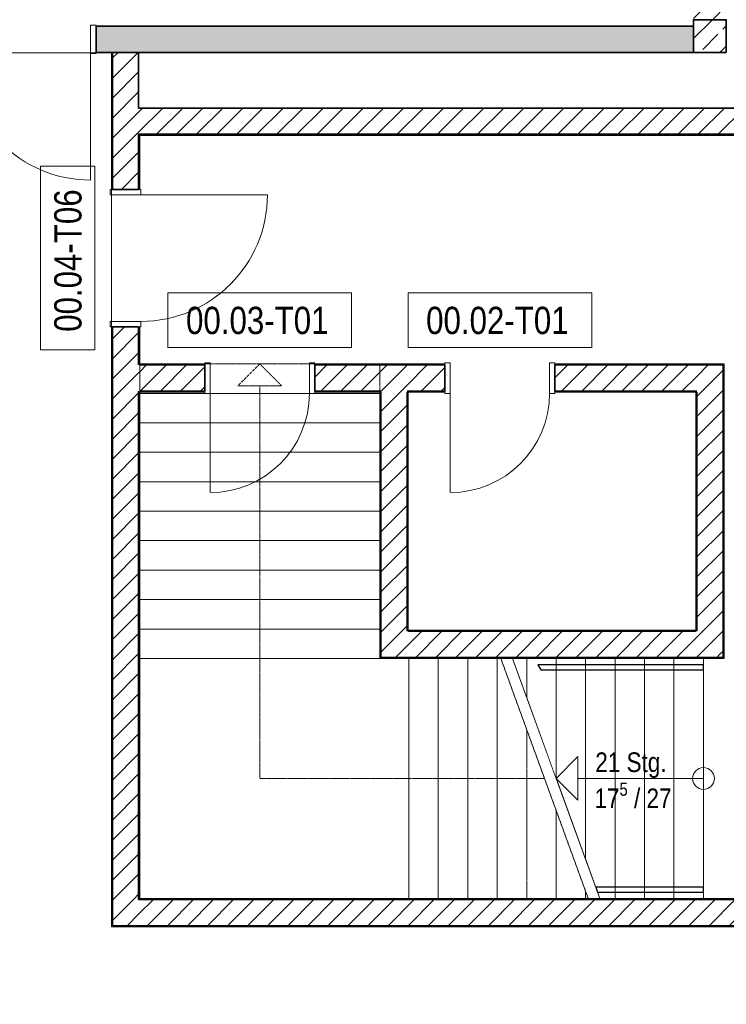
# Model space of a CAD drawing. Header units: metres. Extents: x -58265 to 688021, y -56222 to 35250.
# Tile 7 of 67: x -32275 to -25800, y -8845 to 180. Entities that reach past the tile are written whole.
import ezdxf

# ---------------------------------------------------------------- set-up
doc = ezdxf.new("R2010")
doc.units = ezdxf.units.M
doc.header["$LTSCALE"] = 0.05
doc.linetypes.add('Strichlinie_ eng', pattern=[46, 30, -16])
doc.linetypes.add('Wipeout_Contour', pattern=[20000, 0, -20000])
for name, color, linetype in [('0._Pikto für Layout_5_A_1_Bauteilschraffuren', 7, 'Continuous'), ('0._Pikto für Layout_5_A_1_Decken_UHD_3D', 7, 'Continuous'), ('0._Pikto für Layout_5_A_1_Geländer _ Brüstungen', 7, 'Continuous'), ('0._Pikto für Layout_5_A_1_Schraffuren', 7, 'Continuous'), ('0._Pikto für Layout_5_A_1_Stützen', 7, 'Continuous'), ('0._Pikto für Layout_5_A_1_Treppen', 7, 'Continuous'), ('0._Pikto für Layout_5_A_1_Türen', 7, 'Continuous'), ('0._Pikto für Layout_5_A_1_Türen_Text', 7, 'Continuous'), ('0._Pikto für Layout_5_A_1_Wände_Innen_Massiv', 7, 'Continuous')]:
    doc.layers.add(name, color=color, linetype=linetype)
doc.styles.add('ERSTELLTER_STIL_1', font='ARIALN.TTF')
doc.styles.add('ERSTELLTER_STIL_2', font='txt')
pattern_1 = [(45, (0, 0), (-91.9239, 91.9239), [])]
pattern_2 = [(0, (0, 0), (0, 173.2051), [0, -100]), (0, (50, 86.6), (0, 173.2051), [0, -100])]

msp = doc.modelspace()

# ---------------------------------------------------------------- hatches: boundary and pattern name
at = {"layer": '0._Pikto für Layout_5_A_1_Bauteilschraffuren', "linetype": 'Continuous', "lineweight": 18}
h = msp.add_hatch(dxfattribs=at)
h.set_pattern_fill('MW_Kalksandstein_0005', color=9, style=0, pattern_type=2)
h.set_pattern_definition(pattern_1)
h.paths.add_polyline_path([(-25800, 7175), (-26100, 7175), (-26100, 180), (-25800, 180)])
msp.add_hatch(color=9, dxfattribs=at).paths.add_polyline_path([(-31575, 120), (-31575, -120), (-26100, -120), (-26100, 120)])
h = msp.add_hatch(dxfattribs=at)
h.set_pattern_fill('Beton__Stahlbeton_0005', color=9, style=0, pattern_type=2)
h.set_pattern_definition([(45, (0, 0), (-183.8478, 183.8478), []), (45, (-91.92, 91.92), (-183.8478, 183.8478), [195, -65])])
h.paths.add_polyline_path([(-25800, -120), (-25800, 180), (-26100, 180), (-26100, -120)])
h = msp.add_hatch(dxfattribs=at)
h.set_pattern_fill('Verputz_0005', color=9, style=0, pattern_type=2)
h.set_pattern_definition(pattern_2)
h.paths.add_polyline_path([(-31435, -120), (-31435, -870), (-31425, -870), (-31425, -120)])
h = msp.add_hatch(dxfattribs=at)
h.set_pattern_fill('MW_Kalksandstein_0005', color=9, style=0, pattern_type=2)
h.set_pattern_definition(pattern_1)
h.paths.add_polyline_path([(-31425, -120), (-31425, -870), (-31185, -870), (-31185, -120)])
h = msp.add_hatch(dxfattribs=at)
h.set_pattern_fill('MW_Kalksandstein_0005', color=9, style=0, pattern_type=2)
h.set_pattern_definition(pattern_1)
h.paths.add_polyline_path([(-31185, -870), (-20875, -870), (-20875, -630), (-31185, -630)])
h = msp.add_hatch(dxfattribs=at)
h.set_pattern_fill('Verputz_0005', color=9, style=0, pattern_type=2)
h.set_pattern_definition(pattern_2)
h.paths.add_polyline_path([(-31435, -1375), (-31425, -870)])
h = msp.add_hatch(dxfattribs=at)
h.set_pattern_fill('MW_Kalksandstein_0005', color=9, style=0, pattern_type=2)
h.set_pattern_definition(pattern_1)
h.paths.add_polyline_path([(-31425, -870), (-31425, -1375), (-31185, -1375), (-31185, -870)])
h = msp.add_hatch(dxfattribs=at)
h.set_pattern_fill('Verputz_0005', color=9, style=0, pattern_type=2)
h.set_pattern_definition(pattern_2)
h.paths.add_polyline_path([(-31185, -870), (-31185, -1375), (-31175, -1375), (-31175, -870)])
h = msp.add_hatch(dxfattribs=at)
h.set_pattern_fill('Verputz_0005', color=9, style=0, pattern_type=2)
h.set_pattern_definition(pattern_2)
h.paths.add_polyline_path([(-31185, -880), (-20875, -880), (-20875, -870), (-31185, -870)])
h = msp.add_hatch(dxfattribs=at)
h.set_pattern_fill('Verputz_0005', color=9, style=0, pattern_type=2)
h.set_pattern_definition(pattern_2)
h.paths.add_polyline_path([(-31435, -8125), (-31425, -2635)])
h = msp.add_hatch(dxfattribs=at)
h.set_pattern_fill('MW_Kalksandstein_0005', color=9, style=0, pattern_type=2)
h.set_pattern_definition(pattern_1)
h.paths.add_polyline_path([(-31425, -2985), (-31185, -2985), (-31185, -2635), (-31425, -2635)])
h = msp.add_hatch(dxfattribs=at)
h.set_pattern_fill('Verputz_0005', color=9, style=0, pattern_type=2)
h.set_pattern_definition(pattern_2)
h.paths.add_polyline_path([(-31185, -2975), (-31175, -2975), (-31175, -2635), (-31185, -2635)])
h = msp.add_hatch(dxfattribs=at)
h.set_pattern_fill('Verputz_0005', color=9, style=0, pattern_type=2)
h.set_pattern_definition(pattern_2)
h.paths.add_polyline_path([(-31175, -2985), (-31175, -2975), (-31185, -2975), (-31185, -2985)])
h = msp.add_hatch(dxfattribs=at)
h.set_pattern_fill('Verputz_0005', color=9, style=0, pattern_type=2)
h.set_pattern_definition(pattern_2)
h.paths.add_polyline_path([(-31175, -2985), (-30580, -2985), (-30580, -2975), (-31175, -2975)])
h = msp.add_hatch(dxfattribs=at)
h.set_pattern_fill('Verputz_0005', color=9, style=0, pattern_type=2)
h.set_pattern_definition(pattern_2)
h.paths.add_polyline_path([(-28379.915, -2975), (-29570, -2975), (-29570, -2985), (-28379.915, -2985)])
h = msp.add_hatch(dxfattribs=at)
h.set_pattern_fill('Verputz_0005', color=9, style=0, pattern_type=2)
h.set_pattern_definition(pattern_2)
h.paths.add_polyline_path([(-27369.915, -2985), (-25830, -2985), (-27369.915, -2975)])
h = msp.add_hatch(dxfattribs=at)
h.set_pattern_fill('MW_Kalksandstein_0005', color=9, style=0, pattern_type=2)
h.set_pattern_definition(pattern_1)
h.paths.add_polyline_path([(-31185, -3225), (-31185, -2985), (-31425, -2985), (-31425, -3225)])
h = msp.add_hatch(dxfattribs=at)
h.set_pattern_fill('MW_Kalksandstein_0005', color=9, style=0, pattern_type=2)
h.set_pattern_definition(pattern_1)
h.paths.add_polyline_path([(-31175, -3225), (-31175, -2985), (-31185, -2985), (-31185, -3225)])
h = msp.add_hatch(dxfattribs=at)
h.set_pattern_fill('MW_Kalksandstein_0005', color=9, style=0, pattern_type=2)
h.set_pattern_definition(pattern_1)
h.paths.add_polyline_path([(-31175, -2985), (-31175, -3225), (-30580, -3225), (-30580, -2985)])
h = msp.add_hatch(dxfattribs=at)
h.set_pattern_fill('MW_Kalksandstein_0005', color=9, style=0, pattern_type=2)
h.set_pattern_definition(pattern_1)
h.paths.add_polyline_path([(-28965, -2985), (-29570, -2985), (-29570, -3225), (-28965, -3225)])
h = msp.add_hatch(dxfattribs=at)
h.set_pattern_fill('MW_Kalksandstein_0005', color=9, style=0, pattern_type=2)
h.set_pattern_definition(pattern_1)
h.paths.add_polyline_path([(-28725, -2985), (-28965, -2985), (-28965, -3225), (-28725, -3225)])
h = msp.add_hatch(dxfattribs=at)
h.set_pattern_fill('MW_Kalksandstein_0005', color=9, style=0, pattern_type=2)
h.set_pattern_definition(pattern_1)
h.paths.add_polyline_path([(-28725, -2985), (-28725, -3225), (-28379.915, -3225), (-28379.915, -2985)])
h = msp.add_hatch(dxfattribs=at)
h.set_pattern_fill('MW_Kalksandstein_0005', color=9, style=0, pattern_type=2)
h.set_pattern_definition(pattern_1)
h.paths.add_polyline_path([(-26070, -2985), (-27369.915, -2985), (-27369.915, -3225), (-26070, -3225)])
h = msp.add_hatch(dxfattribs=at)
h.set_pattern_fill('MW_Kalksandstein_0005', color=9, style=0, pattern_type=2)
h.set_pattern_definition(pattern_1)
h.paths.add_polyline_path([(-26070, -3225), (-25830, -3225), (-25830, -2985)])
h = msp.add_hatch(dxfattribs=at)
h.set_pattern_fill('MW_Kalksandstein_0005', color=9, style=0, pattern_type=2)
h.set_pattern_definition(pattern_1)
h.paths.add_polyline_path([(-26070, -2985), (-26070, -3225), (-25830, -2985)])
h = msp.add_hatch(dxfattribs=at)
h.set_pattern_fill('Verputz_0005', color=9, style=0, pattern_type=2)
h.set_pattern_definition(pattern_2)
h.paths.add_polyline_path([(-25820, -5665), (-25820, -2985), (-25830, -2985), (-25830, -5665)])
h = msp.add_hatch(dxfattribs=at)
h.set_pattern_fill('MW_Kalksandstein_0005', color=9, style=0, pattern_type=2)
h.set_pattern_definition(pattern_1)
h.paths.add_polyline_path([(-31185, -7885), (-31185, -3225), (-31425, -3225), (-31425, -7885)])
h = msp.add_hatch(dxfattribs=at)
h.set_pattern_fill('Verputz_0005', color=9, style=0, pattern_type=2)
h.set_pattern_definition(pattern_2)
h.paths.add_polyline_path([(-31175, -3235), (-31175, -3225), (-31185, -3225), (-31185, -3235)])
h = msp.add_hatch(dxfattribs=at)
h.set_pattern_fill('Verputz_0005', color=9, style=0, pattern_type=2)
h.set_pattern_definition(pattern_2)
h.paths.add_polyline_path([(-31175, -7875), (-31175, -3235), (-31185, -3235), (-31185, -7875)])
h = msp.add_hatch(dxfattribs=at)
h.set_pattern_fill('Verputz_0005', color=9, style=0, pattern_type=2)
h.set_pattern_definition(pattern_2)
h.paths.add_polyline_path([(-31175, -3225), (-31175, -3235), (-30580, -3235), (-30580, -3225)])
h = msp.add_hatch(dxfattribs=at)
h.set_pattern_fill('Verputz_0005', color=9, style=0, pattern_type=2)
h.set_pattern_definition(pattern_2)
h.paths.add_polyline_path([(-28975, -3225), (-29570, -3225), (-29570, -3235), (-28975, -3235)])
h = msp.add_hatch(dxfattribs=at)
h.set_pattern_fill('Verputz_0005', color=9, style=0, pattern_type=2)
h.set_pattern_definition(pattern_2)
h.paths.add_polyline_path([(-28965, -3225), (-28975, -3225), (-28975, -3235), (-28965, -3235)])
h = msp.add_hatch(dxfattribs=at)
h.set_pattern_fill('Verputz_0005', color=9, style=0, pattern_type=2)
h.set_pattern_definition(pattern_2)
h.paths.add_polyline_path([(-28975, -3235), (-28975, -5665), (-28965, -5665), (-28965, -3235)])
h = msp.add_hatch(dxfattribs=at)
h.set_pattern_fill('MW_Kalksandstein_0005', color=9, style=0, pattern_type=2)
h.set_pattern_definition(pattern_1)
h.paths.add_polyline_path([(-28725, -3225), (-28965, -3225), (-28965, -3235), (-28725, -3235)])
h = msp.add_hatch(dxfattribs=at)
h.set_pattern_fill('MW_Kalksandstein_0005', color=9, style=0, pattern_type=2)
h.set_pattern_definition(pattern_1)
h.paths.add_polyline_path([(-28965, -3235), (-28965, -5425), (-28725, -5425), (-28725, -3235)])
h = msp.add_hatch(dxfattribs=at)
h.set_pattern_fill('Verputz_0005', color=9, style=0, pattern_type=2)
h.set_pattern_definition(pattern_2)
h.paths.add_polyline_path([(-28715, -3225), (-28725, -3225), (-28725, -3235), (-28715, -3235)])
h = msp.add_hatch(dxfattribs=at)
h.set_pattern_fill('Verputz_0005', color=9, style=0, pattern_type=2)
h.set_pattern_definition(pattern_2)
h.paths.add_polyline_path([(-28715, -5415), (-28715, -3235), (-28725, -3235), (-28725, -5415)])
h = msp.add_hatch(dxfattribs=at)
h.set_pattern_fill('Verputz_0005', color=9, style=0, pattern_type=2)
h.set_pattern_definition(pattern_2)
h.paths.add_polyline_path([(-28715, -3225), (-28379.915, -3235)])
h = msp.add_hatch(dxfattribs=at)
h.set_pattern_fill('Verputz_0005', color=9, style=0, pattern_type=2)
h.set_pattern_definition(pattern_2)
h.paths.add_polyline_path([(-26080, -3225), (-27369.915, -3225), (-26080, -3235)])
h = msp.add_hatch(dxfattribs=at)
h.set_pattern_fill('Verputz_0005', color=9, style=0, pattern_type=2)
h.set_pattern_definition(pattern_2)
h.paths.add_polyline_path([(-26070, -5415), (-26070, -3235), (-26080, -3235), (-26080, -5415)])
h = msp.add_hatch(dxfattribs=at)
h.set_pattern_fill('MW_Kalksandstein_0005', color=9, style=0, pattern_type=2)
h.set_pattern_definition(pattern_1)
h.paths.add_polyline_path([(-25830, -3225), (-26070, -3225), (-26070, -5425), (-25830, -5425)])
h = msp.add_hatch(dxfattribs=at)
h.set_pattern_fill('Verputz_0005', color=9, style=0, pattern_type=2)
h.set_pattern_definition(pattern_2)
h.paths.add_polyline_path([(-28715, -5425), (-26080, -5425), (-26080, -5415), (-28715, -5415)])
h = msp.add_hatch(dxfattribs=at)
h.set_pattern_fill('MW_Kalksandstein_0005', color=9, style=0, pattern_type=2)
h.set_pattern_definition(pattern_1)
h.paths.add_polyline_path([(-28725, -5425), (-28965, -5665), (-28725, -5665)])
h = msp.add_hatch(dxfattribs=at)
h.set_pattern_fill('MW_Kalksandstein_0005', color=9, style=0, pattern_type=2)
h.set_pattern_definition(pattern_1)
h.paths.add_polyline_path([(-28725, -5425), (-28965, -5425), (-28965, -5665)])
h = msp.add_hatch(dxfattribs=at)
h.set_pattern_fill('MW_Kalksandstein_0005', color=9, style=0, pattern_type=2)
h.set_pattern_definition(pattern_1)
h.paths.add_polyline_path([(-31425, -7885), (-31425, -8125), (-31185, -7885)])
h = msp.add_hatch(dxfattribs=at)
h.set_pattern_fill('MW_Kalksandstein_0005', color=9, style=0, pattern_type=2)
h.set_pattern_definition(pattern_1)
h.paths.add_polyline_path([(-31185, -7885), (-31425, -8125), (-31185, -8125)])
h = msp.add_hatch(dxfattribs=at)
h.set_pattern_fill('Verputz_0005', color=9, style=0, pattern_type=2)
h.set_pattern_definition(pattern_2)
h.paths.add_polyline_path([(-31425, -8135), (-23425, -8135), (-23425, -8125), (-31425, -8125)])

# ---------------------------------------------------------------- linework, layer by layer
at = {"layer": '0._Pikto für Layout_5_A_1_Decken_UHD_3D', "color": 9, "linetype": 'Continuous', "lineweight": 18, "flags": 128}
msp.add_lwpolyline([(-35415, -880), (-35415, -10115), (-25925, -10115), (-25925, -11469), (-23425, -11469), (-23425, -8135), (-31435, -8135), (-31435, -125), (-32985, -125), (-32985, -880)], close=True, dxfattribs=at)
at = {"layer": '0._Pikto für Layout_5_A_1_Stützen', "color": 9, "linetype": 'Continuous', "lineweight": 35, "flags": 128}
msp.add_lwpolyline([(-25800, -120), (-25800, 180), (-26100, 180), (-26100, -120)], close=True, dxfattribs=at)
at = {"layer": '0._Pikto für Layout_5_A_1_Treppen', "color": 9, "linetype": 'Strichlinie_ eng', "lineweight": 13}
for p, q in [((-28975.001, -2975), (-31175.001, -2975)), ((-31175.001, -2975), (-31175.001, -3244.999)), ((-30075, -3244.999), (-30075, -2975)), ((-28975.001, -3244.999), (-28975.001, -2975)), ((-28975.001, -3244.999), (-31175.001, -3244.999)), ((-31175.001, -3244.999), (-31175.001, -3515.001)), ((-31175.001, -3244.999), (-28975.001, -3244.999)), ((-30075, -5675.001), (-30075, -3244.999)), ((-28975.001, -3515.001), (-28975.001, -3244.999)), ((-28975.001, -3515.001), (-31175.001, -3515.001)), ((-31175.001, -3515.001), (-31175.001, -3785)), ((-31175.001, -3515.001), (-28975.001, -3515.001)), ((-28975.001, -3785), (-28975.001, -3515.001)), ((-28975.001, -3785), (-31175.001, -3785)), ((-31175.001, -3785), (-31175.001, -4054.999)), ((-31175.001, -3785), (-28975.001, -3785)), ((-28975.001, -4054.999), (-28975.001, -3785)), ((-28975.001, -4054.999), (-31175.001, -4054.999)), ((-31175.001, -4054.999), (-31175.001, -4325.001)), ((-31175.001, -4054.999), (-28975.001, -4054.999)), ((-28975.001, -4325.001), (-28975.001, -4054.999)), ((-28975.001, -4325.001), (-31175.001, -4325.001)), ((-31175.001, -4325.001), (-31175.001, -4595)), ((-31175.001, -4325.001), (-28975.001, -4325.001)), ((-28975.001, -4595), (-28975.001, -4325.001)), ((-28975.001, -4595), (-31175.001, -4595)), ((-31175.001, -4595), (-31175.001, -4864.999)), ((-31175.001, -4595), (-28975.001, -4595)), ((-28975.001, -4864.999), (-28975.001, -4595)), ((-28975.001, -4864.999), (-31175.001, -4864.999)), ((-31175.001, -4864.999), (-31175.001, -5135)), ((-31175.001, -4864.999), (-28975.001, -4864.999)), ((-28975.001, -5135), (-28975.001, -4864.999)), ((-28975.001, -5135), (-31175.001, -5135)), ((-31175.001, -5135), (-31175.001, -5404.999)), ((-31175.001, -5135), (-28975.001, -5135)), ((-28975.001, -5404.999), (-28975.001, -5135)), ((-28975.001, -5404.999), (-31175.001, -5404.999)), ((-31175.001, -5404.999), (-31175.001, -5675.001)), ((-31175.001, -5404.999), (-28975.001, -5404.999)), ((-28975.001, -5675.001), (-28975.001, -5404.999)), ((-28975.001, -5675.001), (-31175.001, -5675.001)), ((-31175.001, -5675.001), (-31175.001, -7874.999)), ((-31175.001, -5675.001), (-28975.001, -5675.001)), ((-30075, -6775), (-30075, -5675.001)), ((-28709.31, -5675.001), (-28975.001, -5675.001)), ((-28709.31, -5675.001), (-28709.31, -7874.999)), ((-28439.311, -5675.001), (-28709.31, -5675.001)), ((-28709.31, -7874.999), (-28709.31, -5675.001)), ((-28169.309, -5675.001), (-28439.311, -5675.001)), ((-28439.311, -5675.001), (-28439.311, -7874.999)), ((-28439.311, -7874.999), (-28439.311, -5675.001)), ((-27899.31, -5675.001), (-28169.309, -5675.001)), ((-28169.309, -5675.001), (-28169.309, -7874.999)), ((-28169.309, -7874.999), (-28169.309, -5675.001)), ((-27866.094, -5675.001), (-27899.31, -5675.001)), ((-27899.31, -5675.001), (-27899.31, -7874.999)), ((-27899.31, -7874.999), (-27899.31, -5675.001)), ((-28709.31, -6775), (-30075, -6775)), ((-31175.001, -7874.999), (-28709.31, -7874.999)), ((-28709.31, -7874.999), (-28439.311, -7874.999)), ((-28439.311, -7874.999), (-28169.309, -7874.999)), ((-28169.309, -7874.999), (-27899.31, -7874.999)), ((-27899.31, -7874.999), (-27629.308, -7874.999)), ((-27629.308, -7874.999), (-27359.309, -7874.999))]:
    msp.add_line(p, q, dxfattribs=at)
at = {"layer": '0._Pikto für Layout_5_A_1_Türen', "color": 9, "linetype": 'Continuous', "lineweight": 18}
for p, q in [((-31575, 130.001), (-31624.999, 130.001)), ((-31624.999, 130.001), (-31624.999, -130.001)), ((-31575, -130.001), (-31575, 130.001)), ((-31624.999, -130.001), (-31624.999, -1289.999)), ((-31624.999, -130.001), (-31575, -130.001)), ((-31445, -1375), (-31445, -1425)), ((-31165.001, -1375), (-31445, -1375)), ((-31445, -1425), (-31165.001, -1425)), ((-31165.001, -1425), (-31165.001, -1375)), ((-31165.001, -1425), (-30005, -1425)), ((-31445, -2635.001), (-31445, -2585.001)), ((-31445, -2585.001), (-31165.001, -2585.001)), ((-31165.001, -2585.001), (-31165.001, -2635.001)), ((-31165.001, -2635.001), (-31445, -2635.001)), ((-30579.999, -2965), (-30529.999, -2965)), ((-30579.999, -3244.999), (-30579.999, -2965)), ((-30529.999, -2965), (-30529.999, -3244.999)), ((-29570, -2965), (-29620, -2965)), ((-29620, -2965), (-29620, -3244.999)), ((-29570, -3244.999), (-29570, -2965)), ((-28379.914, -2965), (-28329.914, -2965)), ((-28379.914, -3244.999), (-28379.914, -2965)), ((-28329.914, -2965), (-28329.914, -3244.999)), ((-27369.915, -2965), (-27419.915, -2965)), ((-27419.915, -2965), (-27419.915, -3244.999)), ((-27369.915, -3244.999), (-27369.915, -2965)), ((-30529.999, -3244.999), (-30579.999, -3244.999)), ((-30529.999, -3244.999), (-30529.999, -4155.001)), ((-29620, -3244.999), (-29570, -3244.999)), ((-28329.914, -3244.999), (-28379.914, -3244.999)), ((-28329.914, -3244.999), (-28329.914, -4155.001)), ((-27419.915, -3244.999), (-27369.915, -3244.999))]:
    msp.add_line(p, q, dxfattribs=at)
at = {"layer": '0._Pikto für Layout_5_A_1_Türen', "color": 9, "linetype": 'Continuous', "lineweight": 35}
for p, q in [((-31575, -120.001), (-31575, 120.001)), ((-31575, -120.001), (-31575, 120.001)), ((-31425, -1375), (-31185.001, -1375)), ((-31425, -1375), (-31185.001, -1375)), ((-31425, -2635.001), (-31185.001, -2635.001)), ((-31425, -2635.001), (-31185.001, -2635.001)), ((-30579.999, -2985), (-30579.999, -3224.999)), ((-30579.999, -2985), (-30579.999, -3224.999)), ((-29570, -2985), (-29570, -3224.999)), ((-29570, -2985), (-29570, -3224.999)), ((-28379.914, -2985), (-28379.914, -3224.999)), ((-28379.914, -2985), (-28379.914, -3224.999)), ((-27369.915, -2985), (-27369.915, -3224.999)), ((-27369.915, -2985), (-27369.915, -3224.999))]:
    msp.add_line(p, q, dxfattribs=at)
at = {"layer": '0._Pikto für Layout_5_A_1_Türen', "color": 9, "linetype": 'Continuous', "lineweight": 13}
for centre, radius, start, end in [((-31625, -130), 1160, 180, 270), ((-31165, -1425), 1160, 270, 0), ((-30530, -3245), 910, 270, 0), ((-28329.915, -3245), 910, 270, 0)]:
    msp.add_arc(centre, radius, start, end, dxfattribs=at)
at = {"layer": '0._Pikto für Layout_5_A_1_Türen_Text', "color": 9, "linetype": 'Continuous', "lineweight": 13, "flags": 128}
for points in [[(-31585, -1163.28), (-32085, -1163.28), (-32085, -2846.72), (-31585, -2846.72)], [(-29233.28, -2825), (-29233.28, -2325), (-30916.72, -2325), (-30916.72, -2825)], [(-27033.195, -2825), (-27033.195, -2325), (-28716.635, -2325), (-28716.635, -2825)]]:
    msp.add_lwpolyline(points, close=True, dxfattribs=at)
at = {"layer": '0._Pikto für Layout_5_A_1_Wände_Innen_Massiv', "color": 9, "linetype": 'Continuous', "lineweight": 35}
for p, q in [((-31575, -120.001), (-31575, 120.001)), ((-31425, -120.001), (-31425, -870.001)), ((-31425, -870.001), (-31425, -1375)), ((-31185.001, -1375), (-31185.001, -870.001)), ((-31185.001, -870.001), (-20875, -870.001)), ((-31425, -1375), (-31185.001, -1375)), ((-31425, -2635.001), (-31425, -2985)), ((-31425, -2635.001), (-31185.001, -2635.001)), ((-31185.001, -2985), (-31185.001, -2635.001)), ((-31425, -2985), (-31425, -3224.999)), ((-30579.999, -2985), (-31175.001, -2985)), ((-30579.999, -2985), (-30579.999, -3224.999)), ((-28965.001, -2985), (-29570, -2985)), ((-29570, -2985), (-29570, -3224.999)), ((-28724.999, -2985), (-28965.001, -2985)), ((-28379.914, -2985), (-28724.999, -2985)), ((-28379.914, -2985), (-28379.914, -3224.999)), ((-26069.999, -2985), (-27369.915, -2985)), ((-27369.915, -2985), (-27369.915, -3224.999)), ((-25830, -2985), (-26069.999, -2985)), ((-25830, -3224.999), (-25830, -2985)), ((-25830, -3224.999), (-25830, -2985)), ((-31425, -3224.999), (-31425, -7884.999)), ((-31185.001, -7874.999), (-31185.001, -3224.999)), ((-31175.001, -3224.999), (-30579.999, -3224.999)), ((-29570, -3224.999), (-28965.001, -3224.999)), ((-28965.001, -3234.999), (-28965.001, -5424.999)), ((-28724.999, -3224.999), (-28379.914, -3224.999)), ((-28724.999, -5424.999), (-28724.999, -3234.999)), ((-27369.915, -3224.999), (-26069.999, -3224.999)), ((-26069.999, -3234.999), (-26069.999, -5424.999)), ((-25830, -5424.999), (-25830, -3224.999)), ((-28965.001, -5424.999), (-28965.001, -5665.001)), ((-26079.999, -5424.999), (-28714.999, -5424.999)), ((-25830, -5665.001), (-25830, -5424.999)), ((-28965.001, -5665.001), (-28724.999, -5665.001)), ((-28965.001, -5665.001), (-28724.999, -5665.001)), ((-31425, -7884.999), (-31425, -8125.001)), ((-31425, -7884.999), (-31425, -8125.001)), ((-31185, -7875), (-31185, -7885)), ((-31185, -7875), (-31185, -7885)), ((-31425, -8125.001), (-31185.001, -8125.001)), ((-31185.001, -8125.001), (-23424.999, -8125.001))]:
    msp.add_line(p, q, dxfattribs=at)
at = {"layer": '0._Pikto für Layout_5_A_1_Wände_Innen_Massiv', "color": 9, "linetype": 'Continuous', "lineweight": 35, "flags": 128}
for points in [[(-26100, 120), (-31575, 120)], [(-31575, -120), (-26100, -120)], [(-31425, -120), (-31185, -120)], [(-31185, -630), (-31185, -120)], [(-20875, -630), (-31185, -630)]]:
    msp.add_lwpolyline(points, dxfattribs=at)
at = {"layer": '0._Pikto für Layout_5_A_1_Wände_Innen_Massiv', "color": 9, "linetype": 'Continuous', "lineweight": 18, "flags": 128}
for points in [[(-31435, -120), (-31435, -870)], [(-31435, -120), (-31425, -120)], [(-31435, -870), (-31435, -1375)], [(-31185, -870), (-31175, -870)], [(-31185, -880), (-31185, -870)], [(-31185, -880), (-20875, -880)], [(-31175, -1375), (-31175, -870)], [(-31435, -2635), (-31435, -8125)], [(-31175, -2975), (-31175, -2635)], [(-30580, -2975), (-31175, -2975)], [(-28379.915, -2975), (-29570, -2975)], [(-25820, -2975), (-27369.915, -2975)], [(-25820, -2975), (-25820, -2985)], [(-25820, -5675), (-25820, -2985)], [(-31175, -7875), (-31175, -3235)], [(-31175, -3235), (-30580, -3235)], [(-29570, -3235), (-28975, -3235)], [(-28975, -3235), (-28975, -5675)], [(-28715, -5415), (-28715, -3235)], [(-28715, -3235), (-28379.915, -3235)], [(-27369.915, -3235), (-26080, -3235)], [(-26080, -3235), (-26080, -5415)], [(-26080, -5415), (-28715, -5415)], [(-28975, -5675), (-28965, -5675)], [(-25820, -5675), (-25830, -5675)], [(-31435, -8135), (-31435, -8125)], [(-31435, -8135), (-23425, -8135)]]:
    msp.add_lwpolyline(points, dxfattribs=at)

# ---------------------------------------------------------------- texts
at = {"layer": '0._Pikto für Layout_5_A_1_Türen_Text', "color": 9, "linetype": 'Continuous', "lineweight": 18, "insert": (-31704.955, -2680.7), "char_height": 250, "attachment_point": 7, "rotation": 90, "style": 'ERSTELLTER_STIL_2'}
msp.add_mtext('\\A1;{\\pql;\\pt0;\\fSwis721 Cn BT|b0|i0|c0|p0;\\W1.000000;00.04-T06\\fSwis721 Cn BT|b0|i0|c0|p0;\\W1.000000;\\fSwis721 Cn BT|b0|i0|c0|p0;\\W1.000000;\\fSwis721 Cn BT|b0|i0|c0|p0;\\W1.000000;}', dxfattribs=at)
at = {"layer": '0._Pikto für Layout_5_A_1_Türen_Text', "color": 9, "linetype": 'Continuous', "lineweight": 18, "char_height": 250, "attachment_point": 7, "style": 'ERSTELLTER_STIL_2'}
for s, insert in [('\\A1;{\\pql;\\pt0;\\fSwis721 Cn BT|b0|i0|c0|p0;\\W1.000000;00.03-T01\\fSwis721 Cn BT|b0|i0|c0|p0;\\W1.000000;\\fSwis721 Cn BT|b0|i0|c0|p0;\\W1.000000;\\fSwis721 Cn BT|b0|i0|c0|p0;\\W1.000000;}', (-30750.7, -2705.045)), ('\\A1;{\\pql;\\pt0;\\fSwis721 Cn BT|b0|i0|c0|p0;\\W1.000000;00.02-T01\\fSwis721 Cn BT|b0|i0|c0|p0;\\W1.000000;\\fSwis721 Cn BT|b0|i0|c0|p0;\\W1.000000;\\fSwis721 Cn BT|b0|i0|c0|p0;\\W1.000000;}', (-28550.615, -2705.045))]:
    msp.add_mtext(s, dxfattribs=dict(at, insert=insert))

# ---------------------------------------------------------------- next in the draw order: wipeouts: each hides what was drawn before it
at = {"color": 254, "linetype": 'Wipeout_Contour', "lineweight": 0, "ltscale": 90706.101333}
msp.add_wipeout([(-30075, -2975), (-30275, -3175), (-29875, -3175)], dxfattribs=at).dxf.layer = '0._Pikto für Layout_5_A_1_Schraffuren'
at = {"color": 254, "linetype": 'Wipeout_Contour', "lineweight": 0, "ltscale": 108115.522206}
msp.add_wipeout([(-26279.309, -5675), (-26279.309, -7875), (-26009.309, -7875), (-26009.309, -5675)], dxfattribs=at).dxf.layer = '0._Pikto für Layout_5_A_1_Schraffuren'

# ---------------------------------------------------------------- next in the draw order: hatches: boundary and pattern name
at = {"layer": '0._Pikto für Layout_5_A_1_Bauteilschraffuren', "linetype": 'Continuous', "lineweight": 18}
h = msp.add_hatch(dxfattribs=at)
h.set_pattern_fill('MW_Kalksandstein_0005', color=9, style=0, pattern_type=2)
h.set_pattern_definition(pattern_1)
h.paths.add_polyline_path([(-26070, -5425), (-26070, -5665), (-25830, -5665)])
h = msp.add_hatch(dxfattribs=at)
h.set_pattern_fill('MW_Kalksandstein_0005', color=9, style=0, pattern_type=2)
h.set_pattern_definition(pattern_1)
h.paths.add_polyline_path([(-25830, -5425), (-26070, -5425), (-25830, -5665)])

# ---------------------------------------------------------------- next in the draw order: linework, layer by layer
at = {"layer": '0._Pikto für Layout_5_A_1_Treppen', "color": 9, "linetype": 'Continuous', "lineweight": 18}
for p, q in [((-26009.308, -5675.001), (-26279.31, -5675.001)), ((-26279.31, -5675.001), (-26279.31, -7874.999)), ((-26009.308, -7874.999), (-26009.308, -5675.001)), ((-26279.31, -7874.999), (-26009.308, -7874.999))]:
    msp.add_line(p, q, dxfattribs=at)
at = {"layer": '0._Pikto für Layout_5_A_1_Treppen', "color": 9, "linetype": 'Strichlinie_ eng', "lineweight": 13, "flags": 128}
msp.add_lwpolyline([(-30075, -2975), (-30275, -3175), (-29875, -3175)], close=True, dxfattribs=at)
at = {"layer": '0._Pikto für Layout_5_A_1_Treppen', "color": 9, "linetype": 'Continuous', "lineweight": 13, "flags": 128}
msp.add_lwpolyline([(-26009.309, -6675, 1), (-26009.309, -6875, 1)], format="xyb", close=True, dxfattribs=at)
at = {"layer": '0._Pikto für Layout_5_A_1_Wände_Innen_Massiv', "color": 9, "linetype": 'Continuous', "lineweight": 35}
msp.add_line((-26069.999, -5665.001), (-25830, -5665.001), dxfattribs=at)
msp.add_line((-26069.999, -5665.001), (-25830, -5665.001), dxfattribs=at)

# ---------------------------------------------------------------- next in the draw order: wipeouts: each hides what was drawn before it
at = {"color": 254, "linetype": 'Wipeout_Contour', "lineweight": 0, "ltscale": 109160.625895}
msp.add_wipeout([(-26549.309, -5675), (-26549.309, -7875), (-26279.309, -7875), (-26279.309, -5675)], dxfattribs=at).dxf.layer = '0._Pikto für Layout_5_A_1_Schraffuren'

# ---------------------------------------------------------------- next in the draw order: linework, layer by layer
at = {"layer": '0._Pikto für Layout_5_A_1_Treppen', "color": 9, "linetype": 'Continuous', "lineweight": 18}
for p, q in [((-26279.31, -5675.001), (-26549.309, -5675.001)), ((-26549.309, -5675.001), (-26549.309, -7874.999)), ((-26279.31, -7874.999), (-26279.31, -5675.001)), ((-26549.309, -7874.999), (-26279.31, -7874.999))]:
    msp.add_line(p, q, dxfattribs=at)
at = {"layer": '0._Pikto für Layout_5_A_1_Treppen', "color": 9, "linetype": 'Continuous', "lineweight": 13}
msp.add_line((-26009.308, -6775), (-26279.31, -6775), dxfattribs=at)

# ---------------------------------------------------------------- next in the draw order: wipeouts: each hides what was drawn before it
at = {"color": 254, "linetype": 'Wipeout_Contour', "lineweight": 0, "ltscale": 110206.399618}
msp.add_wipeout([(-26819.309, -5675), (-26819.309, -7875), (-26549.309, -7875), (-26549.309, -5675)], dxfattribs=at).dxf.layer = '0._Pikto für Layout_5_A_1_Schraffuren'

# ---------------------------------------------------------------- next in the draw order: linework, layer by layer
at = {"layer": '0._Pikto für Layout_5_A_1_Treppen', "color": 9, "linetype": 'Continuous', "lineweight": 18}
for p, q in [((-26549.309, -5675.001), (-26819.308, -5675.001)), ((-26819.308, -5675.001), (-26819.308, -7874.999)), ((-26549.309, -7874.999), (-26549.309, -5675.001)), ((-26819.308, -7874.999), (-26549.309, -7874.999))]:
    msp.add_line(p, q, dxfattribs=at)

# ---------------------------------------------------------------- next in the draw order: wipeouts: each hides what was drawn before it
at = {"color": 254, "linetype": 'Wipeout_Contour', "lineweight": 0, "ltscale": 139240.613814}
msp.add_wipeout([(-27089.309, -5675), (-27089.309, -7516.819), (-26958.942, -7875), (-26819.309, -7875), (-26819.309, -5675)], dxfattribs=at).dxf.layer = '0._Pikto für Layout_5_A_1_Schraffuren'

# ---------------------------------------------------------------- next in the draw order: hatches: boundary and pattern name
at = {"layer": '0._Pikto für Layout_5_A_1_Bauteilschraffuren', "linetype": 'Continuous', "lineweight": 18}
h = msp.add_hatch(dxfattribs=at)
h.set_pattern_fill('MW_Kalksandstein_0005', color=9, style=0, pattern_type=2)
h.set_pattern_definition(pattern_1)
h.paths.add_polyline_path([(-31185, -8125), (-23425, -8125), (-23425, -7885), (-31185, -7885)])
h = msp.add_hatch(dxfattribs=at)
h.set_pattern_fill('Verputz_0005', color=9, style=0, pattern_type=2)
h.set_pattern_definition(pattern_2)
h.paths.add_polyline_path([(-31175, -7885), (-23425, -7885), (-31175, -7875)])

# ---------------------------------------------------------------- next in the draw order: linework, layer by layer
at = {"layer": '0._Pikto für Layout_5_A_1_Geländer _ Brüstungen', "color": 9, "linetype": 'Continuous', "lineweight": 25, "flags": 128}
msp.add_lwpolyline([(-26979.689, -7818), (-26009.309, -7818), (-26009.309, -7772), (-26996.431, -7772)], close=True, dxfattribs=at)
at = {"layer": '0._Pikto für Layout_5_A_1_Treppen', "color": 9, "linetype": 'Continuous', "lineweight": 18}
for p, q in [((-26819.308, -5675.001), (-27089.31, -5675.001)), ((-27089.31, -5675.001), (-27089.31, -7516.818)), ((-26819.308, -7874.999), (-26819.308, -5675.001)), ((-26958.942, -7874.999), (-26819.308, -7874.999))]:
    msp.add_line(p, q, dxfattribs=at)
at = {"layer": '0._Pikto für Layout_5_A_1_Treppen', "color": 9, "linetype": 'Strichlinie_ eng', "lineweight": 13}
for p, q in [((-27089.31, -7809.2), (-27089.31, -7874.999)), ((-27089.31, -7874.999), (-27089.31, -7809.2)), ((-27359.309, -7874.999), (-27089.31, -7874.999)), ((-27089.31, -7874.999), (-27065.36, -7874.999))]:
    msp.add_line(p, q, dxfattribs=at)
at = {"layer": '0._Pikto für Layout_5_A_1_Wände_Innen_Massiv', "color": 9, "linetype": 'Continuous', "lineweight": 35}
msp.add_line((-23424.999, -7884.999), (-31185.001, -7884.999), dxfattribs=at)
at = {"layer": '0._Pikto für Layout_5_A_1_Wände_Innen_Massiv', "color": 9, "linetype": 'Continuous', "lineweight": 18, "flags": 128}
msp.add_lwpolyline([(-23425, -7875), (-31175, -7875)], dxfattribs=at)

# ---------------------------------------------------------------- next in the draw order: wipeouts: each hides what was drawn before it
at = {"color": 254, "linetype": 'Wipeout_Contour', "lineweight": 0, "ltscale": 111917.476381}
msp.add_wipeout([(-27359.309, -5675), (-27359.309, -6775), (-27089.309, -7516.819), (-27089.309, -5675)], dxfattribs=at).dxf.layer = '0._Pikto für Layout_5_A_1_Schraffuren'

# ---------------------------------------------------------------- next in the draw order: linework, layer by layer
at = {"layer": '0._Pikto für Layout_5_A_1_Treppen', "color": 9, "linetype": 'Continuous', "lineweight": 18}
for p, q in [((-27089.31, -5675.001), (-27359.309, -5675.001)), ((-27359.309, -5675.001), (-27359.309, -6775)), ((-27089.31, -7516.818), (-27089.31, -5675.001))]:
    msp.add_line(p, q, dxfattribs=at)
at = {"layer": '0._Pikto für Layout_5_A_1_Treppen', "color": 9, "linetype": 'Strichlinie_ eng', "lineweight": 13}
for p, q in [((-27359.309, -7067.379), (-27359.309, -7874.999)), ((-27359.309, -7874.999), (-27359.309, -7067.379))]:
    msp.add_line(p, q, dxfattribs=at)

# ---------------------------------------------------------------- next in the draw order: wipeouts: each hides what was drawn before it
at = {"color": 254, "linetype": 'Wipeout_Contour', "lineweight": 0, "ltscale": 112613.653398}
msp.add_wipeout([(-27629.309, -5675), (-27629.309, -6033.181), (-27359.309, -6775), (-27359.309, -5675)], dxfattribs=at).dxf.layer = '0._Pikto für Layout_5_A_1_Schraffuren'

# ---------------------------------------------------------------- next in the draw order: linework, layer by layer
at = {"layer": '0._Pikto für Layout_5_A_1_Geländer _ Brüstungen', "color": 9, "linetype": 'Continuous', "lineweight": 25, "flags": 128}
msp.add_lwpolyline([(-27501.013, -5778), (-26009.309, -5778), (-26009.309, -5732), (-27527.571, -5732)], close=True, dxfattribs=at)
at = {"layer": '0._Pikto für Layout_5_A_1_Treppen', "color": 9, "linetype": 'Continuous', "lineweight": 18}
for p, q in [((-27359.309, -5675.001), (-27629.308, -5675.001)), ((-27629.308, -5675.001), (-27629.308, -6033.182)), ((-27359.309, -6775), (-27359.309, -5675.001))]:
    msp.add_line(p, q, dxfattribs=at)
at = {"layer": '0._Pikto für Layout_5_A_1_Treppen', "color": 9, "linetype": 'Strichlinie_ eng', "lineweight": 13}
for p, q in [((-27629.308, -6325.561), (-27629.308, -7874.999)), ((-27629.308, -7874.999), (-27629.308, -6325.561)), ((-27465.727, -6775), (-28709.31, -6775))]:
    msp.add_line(p, q, dxfattribs=at)
at = {"layer": '0._Pikto für Layout_5_A_1_Treppen', "color": 9, "linetype": 'Continuous', "lineweight": 13}
msp.add_line((-26279.31, -6775), (-27359.309, -6775), dxfattribs=at)

# ---------------------------------------------------------------- next in the draw order: wipeouts: each hides what was drawn before it
at = {"color": 254, "linetype": 'Wipeout_Contour', "lineweight": 0, "ltscale": 84820.652009}
msp.add_wipeout([(-27759.677, -5675), (-27629.309, -6033.181), (-27629.309, -5675)], dxfattribs=at).dxf.layer = '0._Pikto für Layout_5_A_1_Schraffuren'

# ---------------------------------------------------------------- next in the draw order: hatches: boundary and pattern name
at = {"layer": '0._Pikto für Layout_5_A_1_Bauteilschraffuren', "linetype": 'Continuous', "lineweight": 18}
h = msp.add_hatch(dxfattribs=at)
h.set_pattern_fill('MW_Kalksandstein_0005', color=9, style=0, pattern_type=2)
h.set_pattern_definition(pattern_1)
h.paths.add_polyline_path([(-28725, -5425), (-28725, -5665), (-26070, -5665), (-26070, -5425)])
h = msp.add_hatch(dxfattribs=at)
h.set_pattern_fill('Verputz_0005', color=9, style=0, pattern_type=2)
h.set_pattern_definition(pattern_2)
h.paths.add_polyline_path([(-28965, -5675), (-25830, -5675), (-25830, -5665), (-28965, -5665)])

# ---------------------------------------------------------------- next in the draw order: linework, layer by layer
at = {"layer": '0._Pikto für Layout_5_A_1_Treppen', "color": 9, "linetype": 'Strichlinie_ eng', "lineweight": 13}
msp.add_line((-27065.36, -7874.999), (-27866.094, -5675.001), dxfattribs=at)
at = {"layer": '0._Pikto für Layout_5_A_1_Treppen', "color": 9, "linetype": 'Continuous', "lineweight": 18}
for p, q in [((-27629.308, -5675.001), (-27759.676, -5675.001)), ((-27629.308, -6033.182), (-27629.308, -5675.001))]:
    msp.add_line(p, q, dxfattribs=at)
at = {"layer": '0._Pikto für Layout_5_A_1_Treppen', "color": 9, "linetype": 'Continuous', "lineweight": 13}
msp.add_line((-26958.942, -7874.999), (-27759.676, -5675.001), dxfattribs=at)
at = {"layer": '0._Pikto für Layout_5_A_1_Wände_Innen_Massiv', "color": 9, "linetype": 'Continuous', "lineweight": 35}
msp.add_line((-28724.999, -5665.001), (-26069.999, -5665.001), dxfattribs=at)
at = {"layer": '0._Pikto für Layout_5_A_1_Wände_Innen_Massiv', "color": 9, "linetype": 'Continuous', "lineweight": 18, "flags": 128}
msp.add_lwpolyline([(-28965, -5675), (-25830, -5675)], dxfattribs=at)

# ---------------------------------------------------------------- next in the draw order: wipeouts: each hides what was drawn before it
at = {"color": 254, "linetype": 'Wipeout_Contour', "lineweight": 0, "ltscale": 84170.668546}
msp.add_wipeout([(-27359.309, -6775), (-27159.309, -6975), (-27159.309, -6575)], dxfattribs=at).dxf.layer = '0._Pikto für Layout_5_A_1_Schraffuren'

# ---------------------------------------------------------------- next in the draw order: linework, layer by layer
at = {"layer": '0._Pikto für Layout_5_A_1_Treppen', "color": 9, "linetype": 'Continuous', "lineweight": 13, "flags": 128}
msp.add_lwpolyline([(-27359.309, -6775), (-27159.309, -6975), (-27159.309, -6575)], close=True, dxfattribs=at)

# ---------------------------------------------------------------- next in the draw order: texts
at = {"layer": '0._Pikto für Layout_5_A_1_Treppen', "color": 9, "linetype": 'Continuous', "lineweight": 18, "char_height": 180, "style": 'ERSTELLTER_STIL_1'}
for s, insert, attachment_point in [('\\A1;{\\pqc;\\pt0,800;\\fArial Narrow|b0|i0|c0|p0;\\W1.000000;21 Stg.\\fArial Narrow|b0|i0|c0|p0;\\W1.000000;\\fArial Narrow|b0|i0|c0|p0;\\W1.000000;\\A1{\\H.66x;\\S^  ;}\\fArial Narrow|b0|i0|c0|p0;\\W1.000000;\\fArial Narrow|b0|i0|c0|p0;\\W1.000000;\\fArial Narrow|b0|i0|c0|p0;\\W1.000000;\\fArial Narrow|b0|i0|c0|p0;\\W1.000000;\\A1{\\H.66x;\\S^  ;}\\fArial Narrow|b0|i0|c0|p0;\\W1.000000;\\fArial Narrow|b0|i0|c0|p0;\\W1.000000;\\fArial Narrow|b0|i0|c0|p0;\\W1.000000;\\fArial Narrow|b0|i0|c0|p0;\\W1.000000;\\A1{\\H.66x;\\S^  ;}\\fArial Narrow|b0|i0|c0|p0;\\W1.000000;}', (-26617.145, -6770.243), 8), ('\\A1;{\\pqc;\\pt0,800;\\fArial Narrow|b0|i0|c0|p0;\\W1.000000;\\fArial Narrow|b0|i0|c0|p0;\\W1.000000;17\\fArial Narrow|b0|i0|c0|p0;\\W1.000000;\\A1{\\H.66x;\\S5^  ;}\\fArial Narrow|b0|i0|c0|p0;\\W1.000000;\\fArial Narrow|b0|i0|c0|p0;\\W1.000000; / \\fArial Narrow|b0|i0|c0|p0;\\W1.000000;27\\fArial Narrow|b0|i0|c0|p0;\\W1.000000;\\A1{\\H.66x;\\S^  ;}\\fArial Narrow|b0|i0|c0|p0;\\W1.000000;\\fArial Narrow|b0|i0|c0|p0;\\W1.000000;\\fArial Narrow|b0|i0|c0|p0;\\W1.000000;\\fArial Narrow|b0|i0|c0|p0;\\W1.000000;\\A1{\\H.66x;\\S^  ;}\\fArial Narrow|b0|i0|c0|p0;\\W1.000000;}', (-26617.145, -6814.231), 2)]:
    msp.add_mtext(s, dxfattribs=dict(at, insert=insert, attachment_point=attachment_point))

doc.saveas('drawing.dxf')
